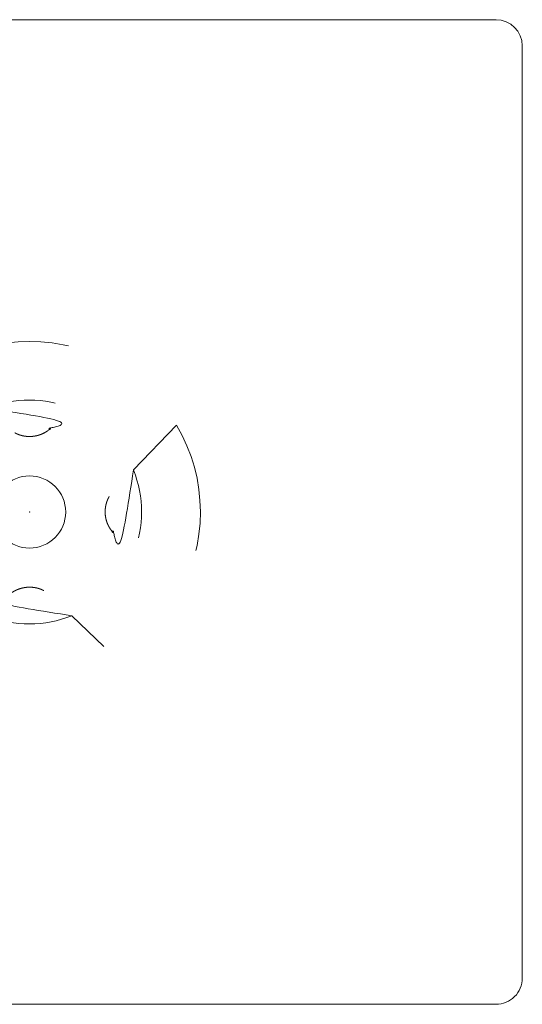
# Model space of a CAD drawing. Header units: metres. Extents: x -0.4 to 2.4, y -0.4 to 0.4.
# Tile 4 of 6: x 0.99 to 1.38, y -0.38 to 0.37. Entities that reach past the tile are written whole.
import ezdxf

# ---------------------------------------------------------------- set-up
doc = ezdxf.new("R2010")
doc.units = ezdxf.units.M
doc.header["$MEASUREMENT"] = 0
doc.linetypes.add('Dash Style-1', pattern=[0.10582, 0.0529, -0.05292])
doc.layers.add('72_VITRA_INSERT', color=7, linetype='Continuous')
for name, color, linetype, lineweight in [('72_VITRA_STANDARD_D2_TB_FOOT_UNDER', 8, 'Dash Style-1', 5), ('72_VITRA_STANDARD_D2_TB_TABLE_TOP', 7, 'Continuous', 5), ('D2SNAP', 1, 'Continuous', 5)]:
    doc.layers.add(name, color=color, linetype=linetype, lineweight=lineweight)

# ---------------------------------------------------------------- blocks, each defined once
blk = doc.blocks.new('72_VITRA_STANDARD_D2_SUPER_FOLD_TABLE_FOOT')
at = {"layer": '72_VITRA_STANDARD_D2_TB_FOOT_UNDER', "flags": 128}
for points in [[(-0.0661444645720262, 0.11191474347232), (-0.0320316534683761, 0.0790389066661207, -0.1949324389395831), (0.0320316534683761, 0.0790389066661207), (0.0661444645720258, 0.1119147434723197, 0.2734205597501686), (-0.0661444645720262, 0.11191474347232)], [(0.1119147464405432, 0.0661444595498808), (0.0790389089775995, 0.0320316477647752, -0.1943800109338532), (0.0791069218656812, -0.03186330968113), (0.1120021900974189, -0.0659962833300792, 0.2730649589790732), (0.1119147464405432, 0.0661444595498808)], [(-0.0275, -2.11e-14, -1), (0.0275, -2.11e-14, -1)], [(-0.0322060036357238, -0.0789680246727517), (-0.0662980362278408, -0.1118238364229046, 0.2741584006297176), (0.0662980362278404, -0.1118238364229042), (0.0322060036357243, -0.0789680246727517, -0.1960780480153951), (-0.0322060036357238, -0.0789680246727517)]]:
    blk.add_lwpolyline(points, format="xyb", close=True, dxfattribs=at)
at = {"layer": '72_VITRA_STANDARD_D2_TB_FOOT_UNDER'}
blk.add_circle((0, -2.11e-14), 0.0275, dxfattribs=at)
for points, weights in [([(-0.0320316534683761, 0.0790389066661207), (-0.0243457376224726, 0.0716316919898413), (-0.0166598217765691, 0.0642244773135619), (-0.0166513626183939, 0.0642163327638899), (-0.0166429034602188, 0.0642081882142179), (-0.0165076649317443, 0.0640781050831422), (-0.016096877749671, 0.0636950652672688), (-0.0155352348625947, 0.0632031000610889), (-0.0149604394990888, 0.0627304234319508), (-0.0143725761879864, 0.062276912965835), (-0.0137717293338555, 0.0618424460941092), (-0.0131819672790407, 0.0614431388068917), (-0.0125808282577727, 0.061060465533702), (-0.0119423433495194, 0.0606811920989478), (-0.0112192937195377, 0.0602814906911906), (-0.0106046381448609, 0.0599714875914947), (-0.0100557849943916, 0.0597080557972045), (-0.0093703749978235, 0.059404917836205), (-0.0088287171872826, 0.0591852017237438), (-0.0082909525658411, 0.0589780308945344), (-0.0075949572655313, 0.0587338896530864), (-0.0068875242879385, 0.0585100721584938), (-0.0061741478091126, 0.058308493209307), (-0.0054548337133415, 0.0581291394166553), (-0.0047295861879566, 0.0579719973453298), (-0.0040070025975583, 0.0578386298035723), (-0.0032381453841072, 0.0577205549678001), (-0.0025763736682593, 0.0576422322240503), (-0.0019027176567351, 0.0575768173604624), (-0.0011059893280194, 0.0575277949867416), (-0.000733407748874, 0.0575164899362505), (-0.0003662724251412, 0.0575053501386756), (-1.065e-12, 0.0575054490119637), (0.0003662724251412, 0.0575053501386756), (0.000733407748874, 0.0575164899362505), (0.0011059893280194, 0.0575277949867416), (0.0019027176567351, 0.0575768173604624), (0.0025763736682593, 0.0576422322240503), (0.0032381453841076, 0.0577205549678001), (0.0040070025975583, 0.0578386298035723), (0.004729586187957, 0.0579719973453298), (0.0054548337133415, 0.0581291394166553), (0.0061741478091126, 0.058308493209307), (0.0068875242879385, 0.0585100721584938), (0.0075949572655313, 0.0587338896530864), (0.0082909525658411, 0.0589780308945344), (0.008828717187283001, 0.0591852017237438), (0.0093703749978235, 0.059404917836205), (0.0100557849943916, 0.0597080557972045), (0.0106046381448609, 0.0599714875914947), (0.0112192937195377, 0.0602814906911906), (0.0119423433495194, 0.0606811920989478), (0.0125808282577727, 0.061060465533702), (0.0131819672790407, 0.0614431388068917), (0.0137717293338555, 0.0618424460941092), (0.0143725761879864, 0.062276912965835), (0.0149604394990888, 0.0627304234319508), (0.0155352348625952, 0.0632031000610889), (0.016096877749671, 0.0636950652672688), (0.0165076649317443, 0.0640781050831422), (0.0166429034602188, 0.0642081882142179), (0.0166513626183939, 0.0642163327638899), (0.0166598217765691, 0.0642244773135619), (0.0243457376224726, 0.0716316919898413), (0.0320316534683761, 0.0790389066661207), (0, 0.0920201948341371), (-0.0320316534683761, 0.0790389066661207)], [1, 1, 1, 1, 1, 1, 1, 1, 1, 1, 1, 1, 1, 1, 1, 1, 1, 1, 1, 1, 1, 1, 1, 1, 1, 1, 1, 1, 1, 1, 1, 1, 1, 1, 1, 1, 1, 1, 1, 1, 1, 1, 1, 1, 1, 1, 1, 1, 1, 1, 1, 1, 1, 1, 1, 1, 1, 1, 1, 1, 1, 1, 1, 1, 1, 0.926784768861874, 1]), ([(0.0790389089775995, 0.0320316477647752), (0.0716316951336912, 0.0243457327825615), (0.0642244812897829, 0.0166598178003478), (0.0642160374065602, 0.0166510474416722), (0.0642075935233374, 0.0166422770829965), (0.0640727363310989, 0.0165020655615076), (0.0636758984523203, 0.0160759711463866), (0.0631669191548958, 0.0154928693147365), (0.0626786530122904, 0.0148956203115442), (0.0622109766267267, 0.0142843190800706), (0.0617637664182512, 0.0136590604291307), (0.0613535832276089, 0.0130449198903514), (0.0609612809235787, 0.012418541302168), (0.0605734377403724, 0.011752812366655), (0.060167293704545, 0.0110010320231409), (0.0598402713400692, 0.0103347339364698), (0.0596436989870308, 0.0099100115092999), (0.0593879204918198, 0.0093331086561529), (0.0590999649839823, 0.0086140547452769), (0.0588531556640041, 0.0079436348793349), (0.0586126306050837, 0.0072217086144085), (0.0583931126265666, 0.00648482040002), (0.0581974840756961, 0.0057415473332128), (0.0580257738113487, 0.0049918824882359), (0.0578780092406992, 0.0042358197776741), (0.0577862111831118, 0.0036704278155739), (0.0577239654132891, 0.0032456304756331), (0.0576451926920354, 0.0026197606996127), (0.0575729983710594, 0.0018452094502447), (0.0575198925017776, 0.0009701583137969), (0.0575123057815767, 0.0005888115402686), (0.0575073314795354, 0.0003387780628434), (0.0575060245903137, 0.0001194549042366), (0.0575073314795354, -9.98680628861e-05), (0.0575123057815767, -0.0003499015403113), (0.0575198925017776, -0.0007312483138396), (0.0575729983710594, -0.0016062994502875), (0.0576451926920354, -0.0023808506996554), (0.0577239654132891, -0.0030067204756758), (0.0577862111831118, -0.0034315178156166), (0.0578780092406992, -0.0039969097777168), (0.0580257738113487, -0.0047529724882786), (0.0581974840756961, -0.0055026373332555), (0.0583931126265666, -0.0062459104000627), (0.0586126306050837, -0.0069827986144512), (0.0588531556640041, -0.0077047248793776), (0.0590999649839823, -0.0083751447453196), (0.0593879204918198, -0.0090941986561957), (0.0596436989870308, -0.0096711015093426), (0.0598402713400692, -0.0100958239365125), (0.060167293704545, -0.0107621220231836), (0.0605734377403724, -0.0115139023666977), (0.0609612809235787, -0.0121796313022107), (0.0613535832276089, -0.0128060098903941), (0.0617637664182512, -0.0134201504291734), (0.0622109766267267, -0.0140454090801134), (0.0626786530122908, -0.0146567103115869), (0.0631669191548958, -0.0152539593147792), (0.0636758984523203, -0.0158370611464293), (0.0640727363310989, -0.0162631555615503), (0.0642075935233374, -0.0164033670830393), (0.0642160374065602, -0.0164121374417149), (0.0642244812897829, -0.0164209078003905), (0.0716657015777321, -0.0241421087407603), (0.0791069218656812, -0.03186330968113), (0.0919805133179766, 9.79085143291e-05), (0.0790389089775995, 0.0320316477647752)], [1, 1, 1, 1, 1, 1, 1, 1, 1, 1, 1, 1, 1, 1, 1, 1, 1, 1, 1, 1, 1, 1, 1, 1, 1, 1, 1, 1, 1, 1, 1, 1, 1, 1, 1, 1, 1, 1, 1, 1, 1, 1, 1, 1, 1, 1, 1, 1, 1, 1, 1, 1, 1, 1, 1, 1, 1, 1, 1, 1, 1, 1, 1, 1, 1, 0.9271840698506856, 1]), ([(0.0322060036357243, -0.0789680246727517), (0.0244329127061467, -0.0714767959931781), (0.0166598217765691, -0.0639855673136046), (0.0166513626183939, -0.0639774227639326), (0.0166429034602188, -0.0639692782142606), (0.0165076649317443, -0.0638391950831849), (0.016096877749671, -0.0634561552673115), (0.0155352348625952, -0.0629641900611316), (0.0149604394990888, -0.0624915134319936), (0.0143725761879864, -0.0620380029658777), (0.0137717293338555, -0.0616035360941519), (0.0131819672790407, -0.0612042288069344), (0.0125808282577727, -0.0608215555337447), (0.0119423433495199, -0.0604422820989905), (0.0112192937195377, -0.0600425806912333), (0.0106046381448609, -0.0597325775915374), (0.0100557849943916, -0.0594691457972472), (0.0093703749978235, -0.0591660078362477), (0.008828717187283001, -0.0589462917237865), (0.0082909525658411, -0.0587391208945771), (0.0075949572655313, -0.0584949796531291), (0.0068875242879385, -0.0582711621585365), (0.0061741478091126, -0.0580695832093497), (0.0054548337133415, -0.057890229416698), (0.004729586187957, -0.0577330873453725), (0.0040070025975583, -0.057599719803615), (0.0032381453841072, -0.0574816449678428), (0.0025763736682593, -0.05740332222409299), (0.0019027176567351, -0.0573379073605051), (0.0011059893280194, -0.0572888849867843), (0.000733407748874, -0.0572775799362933), (0.0003662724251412, -0.0572664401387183), (1.065e-12, -0.0572665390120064), (-0.0003662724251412, -0.0572664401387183), (-0.000733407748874, -0.0572775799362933), (-0.0011059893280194, -0.0572888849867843), (-0.0019027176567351, -0.0573379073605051), (-0.0025763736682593, -0.05740332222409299), (-0.0032381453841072, -0.0574816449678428), (-0.0040070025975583, -0.057599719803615), (-0.0047295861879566, -0.0577330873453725), (-0.0054548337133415, -0.057890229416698), (-0.0061741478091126, -0.0580695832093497), (-0.006887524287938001, -0.0582711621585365), (-0.0075949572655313, -0.0584949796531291), (-0.0082909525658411, -0.0587391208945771), (-0.008828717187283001, -0.0589462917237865), (-0.0093703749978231, -0.0591660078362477), (-0.0100557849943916, -0.0594691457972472), (-0.0106046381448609, -0.0597325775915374), (-0.0112192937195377, -0.0600425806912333), (-0.0119423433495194, -0.0604422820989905), (-0.0125808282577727, -0.0608215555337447), (-0.0131819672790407, -0.0612042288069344), (-0.0137717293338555, -0.0616035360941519), (-0.0143725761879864, -0.0620380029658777), (-0.0149604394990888, -0.0624915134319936), (-0.0155352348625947, -0.0629641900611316), (-0.016096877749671, -0.0634561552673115), (-0.0165076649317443, -0.0638391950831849), (-0.0166429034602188, -0.0639692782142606), (-0.0166513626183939, -0.0639774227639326), (-0.0166598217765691, -0.0639855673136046), (-0.0244329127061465, -0.0714767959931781), (-0.0322060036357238, -0.0789680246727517), (2e-16, -0.0921027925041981), (0.0322060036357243, -0.0789680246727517)], [1, 1, 1, 1, 1, 1, 1, 1, 1, 1, 1, 1, 1, 1, 1, 1, 1, 1, 1, 1, 1, 1, 1, 1, 1, 1, 1, 1, 1, 1, 1, 1, 1, 1, 1, 1, 1, 1, 1, 1, 1, 1, 1, 1, 1, 1, 1, 1, 1, 1, 1, 1, 1, 1, 1, 1, 1, 1, 1, 1, 1, 1, 1, 1, 1, 0.9259536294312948, 1])]:
    blk.add_rational_spline(points, weights, degree=2, knots=[0, 0, 0, 1, 1, 2, 2, 3, 4, 5, 6, 7, 8, 9, 10, 11, 12, 13, 14, 15, 16, 17, 18, 19, 20, 21, 22, 23, 24, 25, 26, 27, 27, 28, 28, 29, 29, 30, 31, 32, 33, 34, 35, 36, 37, 38, 39, 40, 41, 42, 43, 44, 45, 46, 47, 48, 49, 50, 51, 52, 53, 54, 54, 55, 55, 56, 56, 57, 57, 57], dxfattribs=at)
at = {"layer": '72_VITRA_STANDARD_D2_TB_FOOT_UNDER', "linetype": 'Continuous', "lineweight": 5}
blk.add_point((0, 0), dxfattribs=at)
at = {"layer": 'D2SNAP', "linetype": 'Continuous', "lineweight": 5}
blk.add_point((0, 0), dxfattribs=at)
blk = doc.blocks.new('72_VITRA_STANDARD_D2_SUPER_FOLD_TABLE_750_X_750_TABLE_TOP')
at = {"layer": '72_VITRA_STANDARD_D2_TB_TABLE_TOP', "flags": 128}
blk.add_lwpolyline([(0.3549999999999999, 0.3749999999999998), (-0.355, 0.3749999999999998, 0.4142135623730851), (-0.3750000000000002, 0.3549999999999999), (-0.375, -0.3549999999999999, 0.4142135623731), (-0.3549999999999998, -0.3749999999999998), (0.355, -0.375, 0.4142135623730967), (0.3750000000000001, -0.355), (0.3750000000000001, 0.3549999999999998, 0.4142135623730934), (0.3549999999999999, 0.3749999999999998)], format="xyb", close=True, dxfattribs=at)
at = {"layer": 'D2SNAP', "linetype": 'Continuous', "lineweight": 5}
blk.add_point((0, 0), dxfattribs=at)
blk = doc.blocks.new('72vitra_standard27F36CAAC6C724DC58771A82EA7E9133C')
for name in ['72_VITRA_STANDARD_D2_SUPER_FOLD_TABLE_750_X_750_TABLE_TOP', '72_VITRA_STANDARD_D2_SUPER_FOLD_TABLE_FOOT']:
    blk.add_blockref(name, (0, 0))
blk = doc.blocks.new('XCAD0326CE0AA7F0438F969600CDE0C976D534')
at = {"color": 7}
blk.add_blockref('72vitra_standard27F36CAAC6C724DC58771A82EA7E9133C', (0, 0), dxfattribs=at)

msp = doc.modelspace()

# ---------------------------------------------------------------- block references
at = {"layer": '72_VITRA_INSERT'}
msp.add_blockref('XCAD0326CE0AA7F0438F969600CDE0C976D534', (1, 0), dxfattribs=at)

doc.saveas('drawing.dxf')
